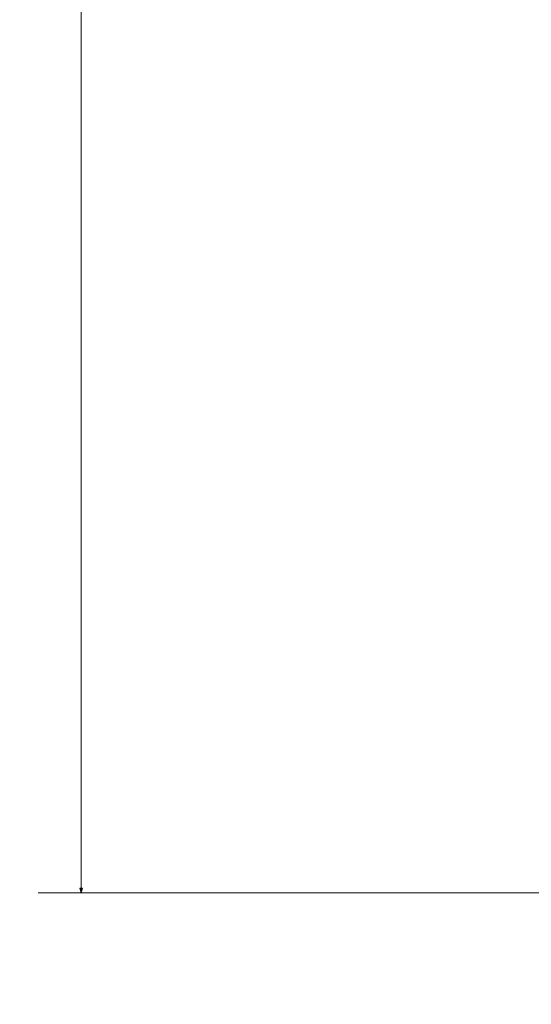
# Model space of a CAD drawing. Header units: centimetres. Extents: x -24.5 to 49.7, y -16.6 to 18.4.
# Tile 214 of 248: x -5.4 to -2.5, y 0.3 to 6. Entities that reach past the tile are written whole.
import ezdxf

# ---------------------------------------------------------------- set-up
doc = ezdxf.new("R2010")
doc.units = ezdxf.units.CM
doc.header["$MEASUREMENT"] = 0
doc.layers.add('layer 1', color=7, linetype='Continuous')

msp = doc.modelspace()

# ---------------------------------------------------------------- hatches: boundary and pattern name
at = {"layer": 'layer 1', "true_color": 0x000000}
h = msp.add_hatch(color=18, dxfattribs=at)
edge = h.paths.add_edge_path()
edge.add_spline(control_points=[(-5.09224, 0.95617), (-5.09224, 0.95617), (-5.0851, 0.92951), (-5.0851, 0.92951), (-5.0851, 0.92951), (-5.07795, 0.95617), (-5.07795, 0.95617), (-5.07795, 0.95617), (-5.09224, 0.95617), (-5.09224, 0.95617)], knot_values=[0, 0, 0, 0, 0.3333333, 0.3333333, 0.3333333, 0.6666667, 0.6666667, 0.6666667, 1, 1, 1, 1], degree=3, periodic=1)

# ---------------------------------------------------------------- linework, layer by layer
at = {"layer": 'layer 1', "color": 1, "lineweight": 0}
msp.add_open_spline([(24.98821, 18.39808), (24.98821, 18.39808), (24.98821, -16.60193), (24.98821, -16.60193), (24.98821, -16.60193), (-24.51772, -16.60193), (-24.51772, -16.60193), (-24.51772, -16.60193), (-24.51772, 18.39808), (-24.51772, 18.39808), (-24.51772, 18.39808), (24.98821, 18.39808), (24.98821, 18.39808)], degree=3, knots=[0, 0, 0, 0, 0.25, 0.25, 0.25, 0.5, 0.5, 0.5, 0.75, 0.75, 0.75, 1, 1, 1, 1], dxfattribs=at)
at = {"layer": 'layer 1', "color": 5, "lineweight": 0}
msp.add_open_spline([(-23.26688, 17.18067), (-23.26688, 17.18067), (-23.26688, -15.60944), (-23.26688, -15.60944), (-23.26688, -15.60944), (23.98644, -15.60944), (23.98644, -15.60944)], degree=3, knots=[0, 0, 0, 0, 0.5, 0.5, 0.5, 1, 1, 1, 1], dxfattribs=at)
at = {"layer": 'layer 1', "lineweight": 0}
for points in [[(-5.0851, 6.35475), (-5.0851, 6.35475), (-5.0851, 0.92951), (-5.0851, 0.92951)], [(-2.35048, 0.92951), (-2.35048, 0.92951), (-5.3351, 0.92951), (-5.3351, 0.92951)]]:
    msp.add_open_spline(points, degree=3, dxfattribs=at)
msp.add_open_spline([(-5.09224, 0.95617), (-5.09224, 0.95617), (-5.0851, 0.92951), (-5.0851, 0.92951), (-5.0851, 0.92951), (-5.07795, 0.95617), (-5.07795, 0.95617), (-5.07795, 0.95617), (-5.09224, 0.95617), (-5.09224, 0.95617)], degree=3, knots=[0, 0, 0, 0, 0.3333333, 0.3333333, 0.3333333, 0.6666667, 0.6666667, 0.6666667, 1, 1, 1, 1], dxfattribs=at)

doc.saveas('drawing.dxf')
